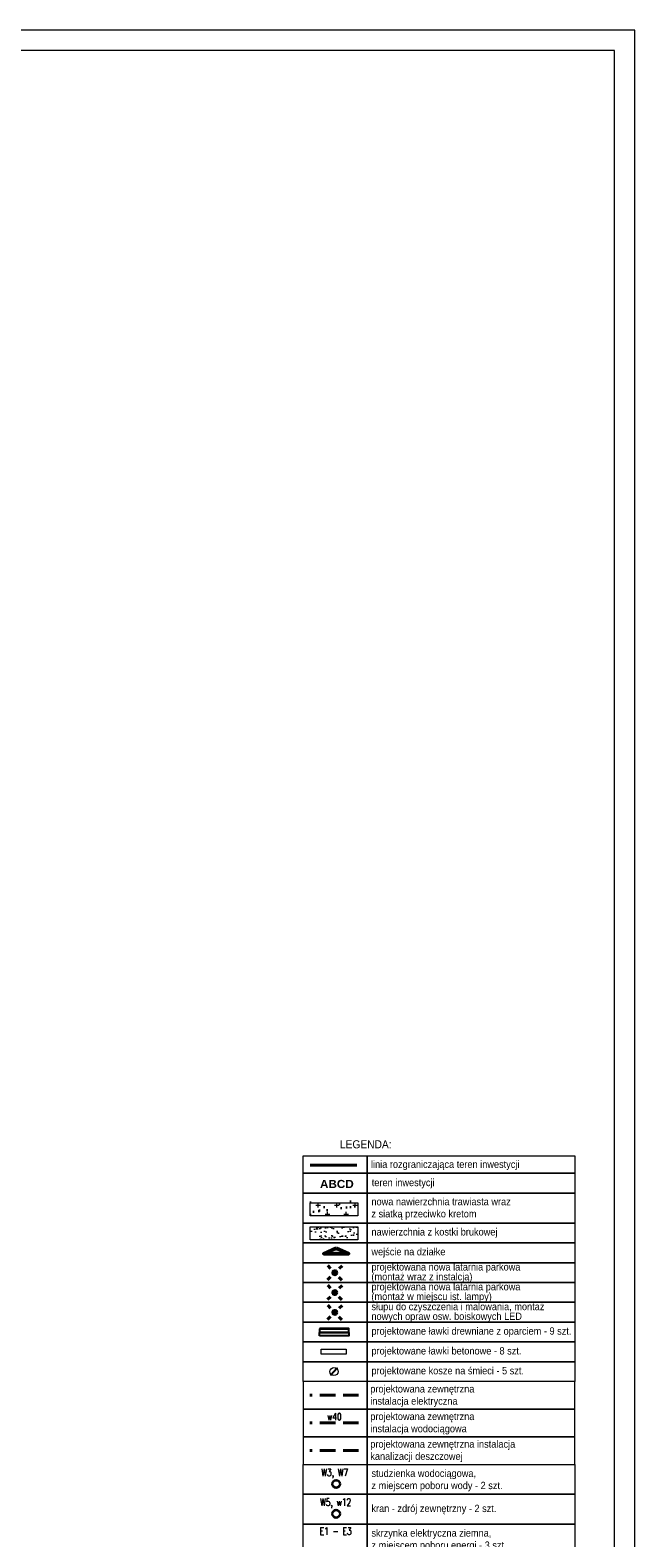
# Model space of a CAD drawing. Extents: x -110 to 11927435, y -6590197 to 5675008.
# Tile 71 of 71: x 6591222 to 6591297, y 5674822 to 5675008. Entities that reach past the tile are written whole.
import ezdxf

# ---------------------------------------------------------------- set-up
doc = ezdxf.new("R2010")
doc.units = 0
for name, pattern in [('1', [0]), ('2', [1.5, 1, -0.5]), ('HIDDEN', [9.525, 6.35, -3.175])]:
    doc.linetypes.add(name, pattern=pattern)
doc.layers.get('0').update_dxf_attribs({"color": 250, "linetype": 'CONTINUOUS', "lineweight": 100})
for name, color, linetype in [('_0', 7, 'CONTINUOUS'), ('A-WYMIARY', 1, 'CONTINUOUS'), ('symbole', 5, 'CONTINUOUS')]:
    doc.layers.add(name, color=color, linetype=linetype)
for name, color, linetype, lineweight in [('A_granice opracowania', 3, 'CONTINUOUS', 40), ('A_opisy', 7, 'CONTINUOUS', 5), ('Dzialki', 7, '1', 18), ('wymiar', 7, 'CONTINUOUS', 13)]:
    doc.layers.add(name, color=color, linetype=linetype, lineweight=lineweight)
doc.styles.add('other_WYMIAR', font='arial.ttf', dxfattribs={"width": 0.9, "height": 0.9})
doc.styles.get("Standard").update_dxf_attribs({"font": 'Simplex.SHX', "width": 0.75})
doc.styles.add('WYMIAR', font='arial.ttf', dxfattribs={"width": 0.9, "height": 0.9})

msp = doc.modelspace()

# ---------------------------------------------------------------- hatches: boundary and pattern name
at = {"layer": '_0', "linetype": 'ByBlock', "lineweight": 9}
h = msp.add_hatch(dxfattribs=at)
h.set_pattern_fill('CROSS', color=3, scale=0.18, style=0)
h.set_pattern_definition([(0, (4.8781, 90.7141), (1.143, 1.143), [0.5715, -1.7145]), (90, (5.1639, 90.4284), (-1.143, 1.143), [0.5715, -1.7145])])
h.paths.add_polyline_path([(6591256.562, 5674863.115), (6591262.424, 5674863.115), (6591262.424, 5674861.516), (6591256.562, 5674861.516)])
at = {"layer": '_0', "lineweight": 5}
h = msp.add_hatch(color=4, dxfattribs=at)
h.dxf.hatch_style = 1
h.paths.add_polyline_path([(6591258.215, 5674856.831), (6591259.759, 5674856.824), (6591261.303, 5674856.817), (6591259.762, 5674857.498)])
at = {"layer": 'Dzialki', "linetype": 'ByBlock', "lineweight": 30, "ltscale": 2, "true_color": 0x636466}
h = msp.add_hatch(dxfattribs=at)
h.set_pattern_fill('AR-SAND', color=251, scale=0.05)
h.set_pattern_definition([(37.5, (6559419.8919, 5673610.2196), (-0.08000156, 2.44706619), [0, -1.9304, 0, -2.159, 0, -2.06375]), (7.5, (6559419.892, 5673610.2196), (2.2476164, 3.5841255), [0, -1.0414, 0, -1.7399, 0, -0.66675]), (327.5, (6559418.3298, 5673610.2196), (3.95496185, 0.00718592), [0, -0.635, 0, -2.286, 0, -2.9845]), (317.5, (6559418.3298, 5673610.2196), (3.81778226, 1.1146466), [0, -0.3175, 0, -1.4986, 0, -1.7145])])
h.paths.add_polyline_path([(6591256.562, 5674863.505), (6591256.562, 5674861.906), (6591262.424, 5674861.906), (6591262.424, 5674863.505)])
at = {"layer": 'Dzialki', "linetype": 'ByBlock', "lineweight": 9}
h = msp.add_hatch(dxfattribs=at)
h.set_pattern_fill('AR-SAND', color=6, scale=0.02)
h.set_pattern_definition([(37.5, (4.8781, 89.99156), (-0.03200062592, 0.97882647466), [0, -0.77216, 0, -0.8636, 0, -0.8255]), (7.5, (4.8781, 89.9916), (0.89904656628, 1.43365020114), [0, -0.41656, 0, -0.69596, 0, -0.2667]), (327.5, (4.2533, 89.99156), (1.58198474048, 0.00287436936), [0, -0.254, 0, -0.9144, 0, -1.1938]), (317.5, (4.2533, 89.9916), (1.52711290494, 0.44585864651), [0, -0.127, 0, -0.59944, 0, -0.6858])])
h.paths.add_polyline_path([(6591256.562, 5674860.158), (6591256.562, 5674858.558), (6591262.424, 5674858.558), (6591262.424, 5674860.158)])

# ---------------------------------------------------------------- linework, layer by layer
at = {"color": 0, "linetype": 'ByBlock', "lineweight": 0}
msp.add_lwpolyline([(6591086.502, 5675007.599), (6591086.502, 5674710.508), (6591296.565, 5674710.508), (6591296.565, 5675007.599), (6591086.502, 5675007.599)], dxfattribs=at)
at = {"color": 0, "linetype": 'ByBlock', "lineweight": 18}
msp.add_lwpolyline([(6591089.002, 5675005.098), (6591089.002, 5674713.009), (6591294.065, 5674713.009), (6591294.065, 5675005.098)], close=True, dxfattribs=at)
at = {"layer": '_0', "color": 1, "linetype": 'ByBlock', "lineweight": 40}
for p, q in [((6591258.679, 5674853.621), (6591259.039, 5674853.968)), ((6591258.711, 5674855.388), (6591259.058, 5674855.029)), ((6591260.1, 5674853.949), (6591260.447, 5674853.59)), ((6591260.118, 5674855.01), (6591260.478, 5674855.357))]:
    msp.add_line(p, q, dxfattribs=at)
at = {"layer": '_0', "color": 1, "linetype": 'ByBlock', "lineweight": 9}
for p, q in [((6591259.402, 5674854.666), (6591259.756, 5674854.312)), ((6591259.756, 5674854.666), (6591259.402, 5674854.312))]:
    msp.add_line(p, q, dxfattribs=at)
at = {"layer": '_0', "color": 2, "linetype": 'ByBlock', "lineweight": 40}
for p, q in [((6591258.711, 5674852.945), (6591259.058, 5674852.585)), ((6591260.118, 5674852.566), (6591260.478, 5674852.914)), ((6591258.679, 5674851.177), (6591259.039, 5674851.525)), ((6591260.1, 5674851.506), (6591260.447, 5674851.146))]:
    msp.add_line(p, q, dxfattribs=at)
at = {"layer": '_0', "color": 2, "linetype": 'ByBlock', "lineweight": 9}
for p, q in [((6591259.402, 5674852.222), (6591259.756, 5674851.869)), ((6591259.756, 5674852.222), (6591259.402, 5674851.869))]:
    msp.add_line(p, q, dxfattribs=at)
at = {"layer": '_0', "color": 30, "linetype": 'ByBlock', "lineweight": 40}
for p, q in [((6591258.711, 5674850.501), (6591259.058, 5674850.142)), ((6591260.118, 5674850.123), (6591260.478, 5674850.47)), ((6591258.679, 5674848.734), (6591259.039, 5674849.081)), ((6591260.1, 5674849.062), (6591260.447, 5674848.702))]:
    msp.add_line(p, q, dxfattribs=at)
at = {"layer": '_0', "color": 30, "linetype": 'ByBlock', "lineweight": 9}
for p, q in [((6591259.402, 5674849.779), (6591259.756, 5674849.425)), ((6591259.756, 5674849.779), (6591259.402, 5674849.425))]:
    msp.add_line(p, q, dxfattribs=at)
at = {"layer": '_0', "color": 4, "lineweight": 50}
for points in [[(6591259.759, 5674856.824), (6591258.215, 5674856.831), (6591259.762, 5674857.498)], [(6591259.759, 5674856.824), (6591261.303, 5674856.817), (6591259.762, 5674857.498)]]:
    msp.add_lwpolyline(points, dxfattribs=at)
at = {"layer": '_0', "linetype": 'ByBlock', "flags": 128}
msp.add_lwpolyline([(6591257.717, 5674846.705), (6591257.718, 5674847.115), (6591261.318, 5674847.109), (6591261.317, 5674846.699), (6591257.717, 5674846.705)], dxfattribs=at)
at = {"layer": '_0', "color": 4, "linetype": 'ByBlock', "flags": 128}
for points in [[(6591257.717, 5674846.705), (6591257.718, 5674847.115), (6591261.318, 5674847.109), (6591261.317, 5674846.699), (6591257.717, 5674846.705)], [(6591257.719, 5674847.615), (6591257.718, 5674847.565), (6591261.318, 5674847.559), (6591261.319, 5674847.609), (6591257.719, 5674847.615)], [(6591257.719, 5674847.615), (6591257.718, 5674847.565), (6591261.318, 5674847.559), (6591261.319, 5674847.609), (6591257.719, 5674847.615)], [(6591257.718, 5674847.565), (6591257.718, 5674847.155), (6591261.318, 5674847.149), (6591261.318, 5674847.559), (6591257.718, 5674847.565)], [(6591257.718, 5674847.565), (6591257.718, 5674847.155), (6591261.318, 5674847.149), (6591261.318, 5674847.559), (6591257.718, 5674847.565)]]:
    msp.add_lwpolyline(points, dxfattribs=at)
at = {"layer": '_0', "color": 4, "linetype": 'ByBlock', "lineweight": 9, "flags": 128}
for points in [[(6591257.89, 5674845.055), (6591260.993, 5674845.053), (6591260.992, 5674844.449), (6591257.894, 5674844.452), (6591257.895, 5674845.055)], [(6591259.853, 5674842.78), (6591259.926, 5674842.712), (6591259.109, 5674841.833), (6591259.036, 5674841.902), (6591259.853, 5674842.78)]]:
    msp.add_lwpolyline(points, dxfattribs=at)
at = {"layer": '_0', "color": 1, "linetype": 'ByBlock', "lineweight": 9}
msp.add_circle((6591259.579, 5674854.489), 0.25, dxfattribs=at)
at = {"layer": '_0', "color": 1, "linetype": 'ByBlock', "lineweight": 40}
msp.add_circle((6591259.579, 5674854.489), 0.247, dxfattribs=at)
at = {"layer": '_0', "color": 2, "linetype": 'ByBlock', "lineweight": 9}
msp.add_circle((6591259.579, 5674852.045), 0.25, dxfattribs=at)
at = {"layer": '_0', "color": 2, "linetype": 'ByBlock', "lineweight": 40}
msp.add_circle((6591259.579, 5674852.045), 0.247, dxfattribs=at)
at = {"layer": '_0', "color": 30, "linetype": 'ByBlock', "lineweight": 9}
msp.add_circle((6591259.579, 5674849.602), 0.25, dxfattribs=at)
at = {"layer": '_0', "color": 30, "linetype": 'ByBlock', "lineweight": 40}
msp.add_circle((6591259.579, 5674849.602), 0.247, dxfattribs=at)
at = {"layer": '_0', "color": 4, "linetype": 'ByBlock', "lineweight": 9}
msp.add_circle((6591259.481, 5674842.307), 0.5, dxfattribs=at)
at = {"layer": '_0', "color": 5, "linetype": 'ByBlock', "lineweight": 30}
for centre in [(6591259.75, 5674828.461), (6591259.75, 5674824.785)]:
    msp.add_circle(centre, 0.48, dxfattribs=at)
at = {"layer": '_0', "color": 5, "linetype": 'ByBlock', "lineweight": 9}
for centre in [(6591259.75, 5674828.461), (6591259.75, 5674824.785)]:
    msp.add_circle(centre, 0.4, dxfattribs=at)
at = {"layer": 'A_granice opracowania', "linetype": 'ByBlock'}
msp.add_line((6591262.319, 5674867.742), (6591256.549, 5674867.742), dxfattribs=at)
at = {"layer": 'A_opisy', "linetype": 'ByBlock', "lineweight": 20}
for points in [[(6591255.674, 5674868.877), (6591263.577, 5674868.877), (6591263.577, 5674866.755), (6591255.674, 5674866.755)], [(6591263.577, 5674868.877), (6591289.162, 5674868.877), (6591289.162, 5674866.755), (6591263.577, 5674866.755)], [(6591255.674, 5674866.755), (6591263.577, 5674866.755), (6591263.577, 5674864.311), (6591255.674, 5674864.311)], [(6591263.577, 5674866.755), (6591289.162, 5674866.755), (6591289.162, 5674864.311), (6591263.577, 5674864.311)], [(6591255.674, 5674864.311), (6591263.577, 5674864.311), (6591263.577, 5674860.615), (6591255.674, 5674860.615)], [(6591263.577, 5674864.311), (6591289.162, 5674864.311), (6591289.162, 5674860.615), (6591263.577, 5674860.615)], [(6591255.674, 5674860.615), (6591263.577, 5674860.615), (6591263.577, 5674858.171), (6591255.674, 5674858.171)], [(6591263.577, 5674860.615), (6591289.162, 5674860.615), (6591289.162, 5674858.171), (6591263.577, 5674858.171)], [(6591255.674, 5674858.171), (6591263.577, 5674858.171), (6591263.577, 5674855.728), (6591255.674, 5674855.728)], [(6591263.577, 5674858.171), (6591289.162, 5674858.171), (6591289.162, 5674855.728), (6591263.577, 5674855.728)], [(6591255.674, 5674855.728), (6591263.577, 5674855.728), (6591263.577, 5674853.284), (6591255.674, 5674853.284)], [(6591263.577, 5674855.728), (6591289.162, 5674855.728), (6591289.162, 5674853.284), (6591263.577, 5674853.284)], [(6591255.674, 5674853.284), (6591263.577, 5674853.284), (6591263.577, 5674850.841), (6591255.674, 5674850.841)], [(6591263.577, 5674853.284), (6591289.162, 5674853.284), (6591289.162, 5674850.841), (6591263.577, 5674850.841)], [(6591255.674, 5674850.841), (6591263.577, 5674850.841), (6591263.577, 5674848.397), (6591255.674, 5674848.397)], [(6591263.577, 5674850.841), (6591289.162, 5674850.841), (6591289.162, 5674848.397), (6591263.577, 5674848.397)], [(6591255.674, 5674848.397), (6591263.577, 5674848.397), (6591263.577, 5674845.953), (6591255.674, 5674845.953)], [(6591263.577, 5674848.397), (6591289.162, 5674848.397), (6591289.162, 5674845.953), (6591263.577, 5674845.953)], [(6591255.674, 5674845.953), (6591263.577, 5674845.953), (6591263.577, 5674843.51), (6591255.674, 5674843.51)], [(6591263.577, 5674845.953), (6591289.162, 5674845.953), (6591289.162, 5674843.51), (6591263.577, 5674843.51)], [(6591255.674, 5674843.51), (6591263.577, 5674843.51), (6591263.577, 5674841.066), (6591255.674, 5674841.066)], [(6591263.577, 5674843.51), (6591289.162, 5674843.51), (6591289.162, 5674841.066), (6591263.577, 5674841.066)], [(6591255.674, 5674830.866), (6591263.577, 5674830.866), (6591263.577, 5674827.19), (6591255.674, 5674827.19)], [(6591263.577, 5674830.866), (6591289.162, 5674830.866), (6591289.162, 5674827.19), (6591263.577, 5674827.19)], [(6591255.674, 5674827.19), (6591263.577, 5674827.19), (6591263.577, 5674823.513), (6591255.674, 5674823.513)], [(6591263.577, 5674827.19), (6591289.162, 5674827.19), (6591289.162, 5674823.513), (6591263.577, 5674823.513)], [(6591255.674, 5674823.513), (6591263.577, 5674823.513), (6591263.577, 5674819.837), (6591255.674, 5674819.837)], [(6591263.577, 5674823.513), (6591289.162, 5674823.513), (6591289.162, 5674819.837), (6591263.577, 5674819.837)]]:
    msp.add_lwpolyline(points, close=True, dxfattribs=at)
at = {"layer": 'Dzialki', "color": 3, "linetype": 'ByBlock', "lineweight": 15}
msp.add_lwpolyline([(6591256.562, 5674863.115), (6591262.424, 5674863.115), (6591262.424, 5674861.516), (6591256.562, 5674861.516)], close=True, dxfattribs=at)
at = {"layer": 'Dzialki', "color": 6, "linetype": 'ByBlock', "lineweight": 15}
msp.add_lwpolyline([(6591256.562, 5674860.158), (6591262.424, 5674860.158), (6591262.424, 5674858.558), (6591256.562, 5674858.558)], close=True, dxfattribs=at)
at = {"layer": 'symbole', "color": 0, "lineweight": 20, "ltscale": 50}
for points in [[(6591255.674, 5674837.666), (6591263.577, 5674837.666), (6591263.577, 5674841.066), (6591255.674, 5674841.066)], [(6591263.577, 5674837.666), (6591289.162, 5674837.666), (6591289.162, 5674841.066), (6591263.577, 5674841.066)], [(6591255.674, 5674834.266), (6591263.577, 5674834.266), (6591263.577, 5674837.666), (6591255.674, 5674837.666)], [(6591263.577, 5674834.266), (6591289.162, 5674834.266), (6591289.162, 5674837.666), (6591263.577, 5674837.666)], [(6591255.674, 5674830.866), (6591263.577, 5674830.866), (6591263.577, 5674834.266), (6591255.674, 5674834.266)], [(6591263.577, 5674830.866), (6591289.162, 5674830.866), (6591289.162, 5674834.266), (6591263.577, 5674834.266)]]:
    msp.add_lwpolyline(points, close=True, dxfattribs=at)
at = {"layer": 'wymiar', "color": 1, "linetype": 'HIDDEN', "lineweight": 40, "ltscale": 0.3}
msp.add_line((6591262.516, 5674839.398), (6591256.524, 5674839.398), dxfattribs=at)
at = {"layer": 'wymiar', "color": 5, "linetype": 'HIDDEN', "lineweight": 40, "ltscale": 0.3}
msp.add_line((6591262.516, 5674835.998), (6591256.524, 5674835.998), dxfattribs=at)
at = {"layer": 'wymiar', "color": 36, "linetype": 'HIDDEN', "lineweight": 40, "ltscale": 0.3}
msp.add_line((6591262.516, 5674832.598), (6591256.524, 5674832.598), dxfattribs=at)

# ---------------------------------------------------------------- texts
at = {"layer": '_0', "color": 5, "linetype": '1', "char_height": 0.9, "width": 5.68778, "attachment_point": 1}
for s, insert in [('w40', (6591258.639, 5674837.203)), ('W3, W7', (6591257.925, 5674830.335)), ('W5, w12', (6591257.78, 5674826.658))]:
    msp.add_mtext(s, dxfattribs=dict(at, insert=insert))
at = {"layer": '_0', "color": 1, "linetype": '1', "insert": (6591257.725, 5674823.106), "char_height": 0.9, "width": 6.36182, "attachment_point": 1}
msp.add_mtext('E1 - E3', dxfattribs=at)
at = {"layer": 'A-WYMIARY', "color": 0, "lineweight": 15, "ltscale": 2, "char_height": 0.9, "width": 19.72398, "attachment_point": 1, "style": 'other_WYMIAR'}
for s, insert in [('projektowana zewnętrzna \\Pinstalacja elektryczna', (6591263.959, 5674840.631)), ('projektowana zewnętrzna\\Pinstalacja wodociągowa', (6591263.959, 5674837.231)), ('projektowana zewnętrzna instalacja kanalizacji deszczowej', (6591263.959, 5674833.831))]:
    msp.add_mtext(s, dxfattribs=dict(at, insert=insert))
at = {"layer": 'A_granice opracowania', "color": 6, "linetype": '2', "lineweight": 60, "ltscale": 1.5, "insert": (6591257.76, 5674865.925), "char_height": 1, "attachment_point": 1, "style": 'WYMIAR'}
msp.add_mtext_dynamic_manual_height_columns('{\\fArial Black|b0|i0|c238|p34;ABCD}', width=25.61993, gutter_width=4.5, heights=[-1.034], dxfattribs=at)
at = {"layer": 'A_opisy', "linetype": 'ByBlock', "attachment_point": 1}
for s, width, heights, insert, char_height, style in [('LEGENDA:', 8.09653, [-1.034], (6591260.222, 5674870.812), 1, 'WYMIAR'), ('linia rozgraniczająca teren inwestycji', 25.61993, [-1.165], (6591264.044, 5674868.305), 0.9, 'other_WYMIAR'), ('teren inwestycji', 25.61993, [-1.165], (6591264.143, 5674866.054), 0.9, 'other_WYMIAR'), ('nowa nawierzchnia trawiasta wraz \\Pz siatką przeciwko kretom', 25.61993, [-2.664], (6591264.099, 5674863.703), 0.9, 'other_WYMIAR'), ('nawierzchnia z kostki brukowej', 25.61993, [-1.165], (6591264.099, 5674859.975), 0.9, 'other_WYMIAR'), ('wejście na działke', 25.61993, [-1.17], (6591264.099, 5674857.531), 0.9, 'other_WYMIAR'), ('projektowane ławki drewniane z oparciem - 9 szt. ', 25.61993, [-1.168], (6591264.099, 5674847.757), 0.9, 'other_WYMIAR'), ('projektowane ławki betonowe - 8 szt.', 25.61993, [-1.168], (6591264.099, 5674845.313), 0.9, 'other_WYMIAR'), ('projektowane kosze na śmieci - 5 szt.', 25.61993, [-1.17], (6591264.099, 5674842.87), 0.9, 'other_WYMIAR'), ('studzienka wodociągowa,\\Pz miejscem poboru wody - 2 szt.', 25.61993, [-2.668], (6591264.099, 5674830.226), 0.9, 'other_WYMIAR'), ('kran - zdrój zewnętrzny - 2 szt.', 25.61993, [-1.17], (6591264.099, 5674825.896), 0.9, 'other_WYMIAR'), ('skrzynka elektryczna ziemna,\\Pz miejscem poboru energi - 3 szt.', 25.61993, [-2.668], (6591264.099, 5674822.873), 0.9, 'other_WYMIAR')]:
    msp.add_mtext_dynamic_manual_height_columns(s, width=width, gutter_width=4.5, heights=heights, dxfattribs=dict(at, insert=insert, char_height=char_height, style=style))
at = {"layer": 'A_opisy', "linetype": 'ByBlock', "char_height": 0.9, "attachment_point": 1, "line_spacing_factor": 0.8, "style": 'other_WYMIAR'}
for s, heights, insert in [('projektowana nowa latarnia parkowa \\P(montaż wraz z instalcją)', [-2.38], (6591264.099, 5674855.66)), ('projektowana nowa latarnia parkowa \\P(montaż w miejscu ist. lampy)', [-2.38], (6591264.099, 5674853.216)), ('słupu do czyszczenia i malowania, montaż \\Pnowych opraw osw. boiskowych LED', [-2.365], (6591264.099, 5674850.773))]:
    msp.add_mtext_dynamic_manual_height_columns(s, width=25.61993, gutter_width=4.5, heights=heights, dxfattribs=dict(at, insert=insert))

doc.saveas('drawing.dxf')
